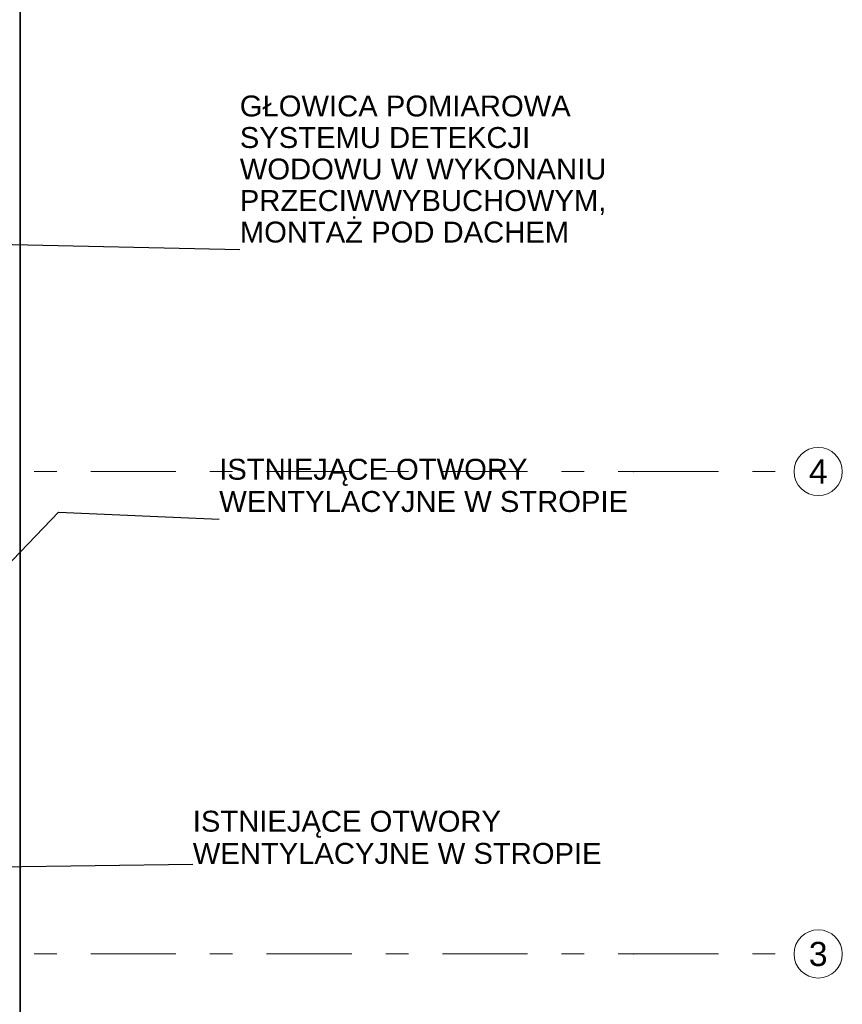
# Model space of a CAD drawing. Header units: centimetres. Extents: x -204 to 5262, y -330 to 4352.
# Tile 7 of 18: x 658 to 1170, y 602 to 1215. Entities that reach past the tile are written whole.
import ezdxf
from ezdxf.enums import TextEntityAlignment as Align

# ---------------------------------------------------------------- set-up
doc = ezdxf.new("R2010")
doc.units = ezdxf.units.CM
doc.header["$MEASUREMENT"] = 0
doc.linetypes.add('Przerywana podwójnie', pattern=[109.361107, 52.916665, -21.166666, 14.111111, -21.166666])
for name, color, linetype, lineweight in [('199-Z Wymiary i opisy_Nr_pióra__11', 7, 'Continuous', 0), ('280-A Dachy Powłoki_Nr_pióra__13', 7, 'Continuous', 25), ('410-K Osie główne_Nr_pióra__11', 7, 'Continuous', 0), ('410-K Osie główne_Nr_pióra__7', 7, 'Continuous', 20), ('Nowe_199-Z Wymiary i opisy_Nr_pióra__135', 5, 'Continuous', 20)]:
    doc.layers.add(name, color=color, linetype=linetype, lineweight=lineweight)
doc.layers.add('280-A Dachy Powłoki', color=7, linetype='Continuous')
doc.layers.add('410-K Osie główne', color=7, linetype='Continuous')
doc.styles.add('STYL_AUTOMATYCZNY_1', font='arial.ttf')
doc.styles.add('STYL_AUTOMATYCZNY_2', font='arial.ttf')
doc.dimstyles.new('STYL_AUTOMATYCZNY__3', dxfattribs={"dimtxt": 0.18, "dimasz": 14.592, "dimexe": 0.18, "dimexo": 0.0625, "dimgap": 0, "dimtad": 0, "dimtih": 1, "dimtoh": 1, "dimdec": 4, "dimzin": 0, "dimdsep": 46, "dimcen": 0.09, "dimadec": 0, "dimazin": 0, "dimtfac": 1, "dimtdec": 4, "dimtmove": 0, "dimatfit": 3, "dimldrblk": 'ARROWHEAD_5', "dimfxl": 0, "dimtolj": 1, "dimtzin": 0, "dimarcsym": 0})

# ---------------------------------------------------------------- blocks, each defined once
blk = doc.blocks.new('Dach_1_1', base_point=(9.82, 58.42))
at = {"layer": '280-A Dachy Powłoki_Nr_pióra__13', "color": 7, "linetype": 'Continuous', "lineweight": 25, "flags": 128}
for points in [[(658.52, 58.95), (658.52, 3007.65)], [(658.56, 3007.65), (658.56, 58.95)]]:
    blk.add_lwpolyline(points, dxfattribs=at)
blk = doc.blocks.new('Standardowy znacznik osi[17]_1', base_point=(-163, 633.81))
at = {"layer": '410-K Osie główne_Nr_pióra__11', "color": 7, "linetype": 'Przerywana podwójnie', "lineweight": 0}
for p, q in [((-63, 633.81), (-163, 633.81)), ((-63, 633.81), (1039.92, 633.81)), ((1039.92, 633.81), (1139.92, 633.81))]:
    blk.add_line(p, q, dxfattribs=at)
for p in [(-63, 633.81), (-63, 633.81), (1039.92, 633.81), (1039.92, 633.81)]:
    blk.add_point(p, dxfattribs=at)
at = {"layer": '410-K Osie główne_Nr_pióra__7', "color": 7, "linetype": 'Continuous', "lineweight": 20}
for centre in [(-178, 633.81), (1154.92, 633.81)]:
    blk.add_circle(centre, 15, dxfattribs=at)
at = {"layer": '410-K Osie główne_Nr_pióra__11', "color": 7, "lineweight": 0, "style": 'STYL_AUTOMATYCZNY_1'}
for tag, p in [('AC_MarkerText_1_0', (-178, 641.31)), ('AC_MarkerText_1_1', (1154.92, 641.31))]:
    blk.add_attdef(tag, text='', height=15, dxfattribs=at).set_placement(p, align=Align.TOP_CENTER)
blk = doc.blocks.new('Standardowy znacznik osi[19]_1', base_point=(-163, 933.81))
at = {"layer": '410-K Osie główne_Nr_pióra__11', "color": 7, "linetype": 'Przerywana podwójnie', "lineweight": 0}
for p, q in [((-63, 933.81), (-163, 933.81)), ((-63, 933.81), (1039.92, 933.81)), ((1039.92, 933.81), (1139.92, 933.81))]:
    blk.add_line(p, q, dxfattribs=at)
for p in [(-63, 933.81), (-63, 933.81), (1039.92, 933.81), (1039.92, 933.81)]:
    blk.add_point(p, dxfattribs=at)
at = {"layer": '410-K Osie główne_Nr_pióra__7', "color": 7, "linetype": 'Continuous', "lineweight": 20}
for centre in [(-178, 933.81), (1154.92, 933.81)]:
    blk.add_circle(centre, 15, dxfattribs=at)
at = {"layer": '410-K Osie główne_Nr_pióra__11', "color": 7, "lineweight": 0, "style": 'STYL_AUTOMATYCZNY_1'}
for tag, p in [('AC_MarkerText_1_0', (-178, 941.31)), ('AC_MarkerText_1_1', (1154.92, 941.31))]:
    blk.add_attdef(tag, text='', height=15, dxfattribs=at).set_placement(p, align=Align.TOP_CENTER)
blk = doc.blocks.new('ARROWHEAD_5')
at = {"linetype": 'Continuous', "lineweight": 0}
blk.add_hatch(color=0, dxfattribs=at).paths.add_polyline_path([(-1, 0.2679), (0, 0), (-1, -0.2679)])
at = {"color": 0, "linetype": 'Continuous', "lineweight": 0}
blk.add_line((0, 0), (-1, 0), dxfattribs=at)

msp = doc.modelspace()

# ---------------------------------------------------------------- block references
at = {"layer": '280-A Dachy Powłoki', "color": 7, "linetype": 'Continuous', "lineweight": 25}
msp.add_blockref('Dach_1_1', (9.82, 58.42), dxfattribs=at)
at = {"layer": '410-K Osie główne', "color": 7, "linetype": 'Continuous', "lineweight": 20}
ref = msp.add_blockref('Standardowy znacznik osi[19]_1', (-163, 933.81), dxfattribs=at)
ref.add_attrib('AC_MarkerText_1', '4', dxfattribs={"layer": '410-K Osie główne_Nr_pióra__11', "color": 7, "lineweight": 0, "height": 15, "style": 'STYL_AUTOMATYCZNY_1'}).set_placement((-178, 941.31), align=Align.TOP_CENTER)
ref.add_attrib('AC_MarkerText_1_1', '4', dxfattribs={"layer": '410-K Osie główne_Nr_pióra__11', "color": 7, "lineweight": 0, "height": 15, "style": 'STYL_AUTOMATYCZNY_1'}).set_placement((1154.92, 941.31), align=Align.TOP_CENTER)
ref = msp.add_blockref('Standardowy znacznik osi[17]_1', (-163, 633.81), dxfattribs=at)
ref.add_attrib('AC_MarkerText_1', '3', dxfattribs={"layer": '410-K Osie główne_Nr_pióra__11', "color": 7, "lineweight": 0, "height": 15, "style": 'STYL_AUTOMATYCZNY_1'}).set_placement((-178, 641.31), align=Align.TOP_CENTER)
ref.add_attrib('AC_MarkerText_1_1', '3', dxfattribs={"layer": '410-K Osie główne_Nr_pióra__11', "color": 7, "lineweight": 0, "height": 15, "style": 'STYL_AUTOMATYCZNY_1'}).set_placement((1154.92, 641.31), align=Align.TOP_CENTER)

# ---------------------------------------------------------------- texts
at = {"layer": '199-Z Wymiary i opisy_Nr_pióra__11', "color": 7, "linetype": 'Continuous', "lineweight": 0, "char_height": 13, "attachment_point": 7, "line_spacing_factor": 0.923867, "style": 'STYL_AUTOMATYCZNY_2'}
for insert in [(782.39, 908.51), (765.94, 689.65)]:
    msp.add_mtext('\\A1;{\\pql;\\fArial|b0|i0|c238|p0;\\W1.000000;ISTNIEJĄCE OTWORY \\P\\pql;\\fArial|b0|i0|c238|p0;\\W1.000000;WENTYLACYJNE W STROPIE}', dxfattribs=dict(at, insert=insert))
at = {"layer": 'Nowe_199-Z Wymiary i opisy_Nr_pióra__135', "color": 5, "linetype": 'Continuous', "lineweight": 20, "insert": (795.2, 1076.04), "char_height": 13, "attachment_point": 7, "line_spacing_factor": 0.904559, "style": 'STYL_AUTOMATYCZNY_2'}
msp.add_mtext('\\A1;{\\pql;\\fArial|b0|i0|c238|p0;\\W1.000000;GŁOWICA POMIAROWA \\P\\pql;\\fArial|b0|i0|c238|p0;\\W1.000000;SYSTEMU DETEKCJI\\P\\pql;\\fArial|b0|i0|c238|p0;\\W1.000000;WODOWU W WYKONANIU \\P\\pql;\\fArial|b0|i0|c238|p0;\\W1.000000;PRZECIWWYBUCHOWYM,\\P\\pql;\\fArial|b0|i0|c238|p0;\\W1.000000;MONTAŻ POD DACHEM}', dxfattribs=at)

# ---------------------------------------------------------------- leaders
at = {"layer": '199-Z Wymiary i opisy_Nr_pióra__11', "color": 7, "linetype": 'Continuous', "lineweight": 0, "annotation_type": 0, "has_hookline": 1, "hookline_direction": 0, "text_width": 252.9}
for points in [[(582.39, 804.27), (682.39, 908.51), (782.39, 904.27)], [(442.38, 685.41), (765.94, 689.65)]]:
    msp.add_leader(points, dimstyle='STYL_AUTOMATYCZNY__3', dxfattribs=at)
at = {"layer": 'Nowe_199-Z Wymiary i opisy_Nr_pióra__135', "color": 5, "linetype": 'Continuous', "lineweight": 20, "annotation_type": 0, "has_hookline": 1, "hookline_direction": 0, "text_width": 226.17}
msp.add_leader([(612.96, 1022.01), (612.96, 1076.04), (795.2, 1071.8)], dimstyle='STYL_AUTOMATYCZNY__3', dxfattribs=at)

doc.saveas('drawing.dxf')
